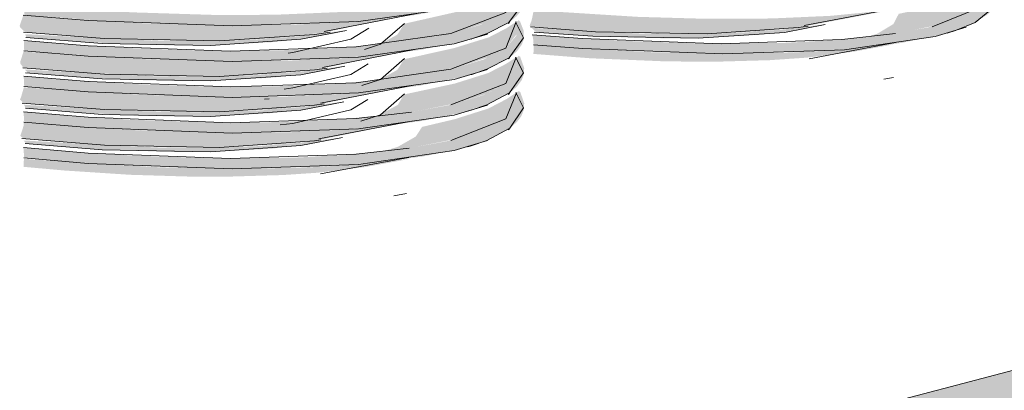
# Model space of a CAD drawing. Header units: metres. Extents: x -1.7 to 80, y -8.6 to 1.8.
# Tile 57 of 79: x 79.933258 to 79.935247, y 1.742394 to 1.743141. Entities that reach past the tile are written whole.
import ezdxf

# ---------------------------------------------------------------- set-up
doc = ezdxf.new("R2010")
doc.units = ezdxf.units.M
doc.layers.add('A-GENM', color=13, linetype='Continuous', lineweight=18)
doc.layers.add('Q-SPCQ', color=91, linetype='Continuous', lineweight=18)

msp = doc.modelspace()

# ---------------------------------------------------------------- hatches: boundary and pattern name
at = {"layer": 'A-GENM'}
msp.add_hatch(color=256, dxfattribs=at).paths.add_polyline_path([(79.9337579, 1.7412825), (79.9372215, 1.7422734), (79.9372215, 1.7429453), (79.9337579, 1.7420406), (79.9337579, 1.741504)], flags=0)
at = {"layer": 'Q-SPCQ'}
for points in [[(79.9336869, 1.7431293), (79.9338649, 1.7431336), (79.9339756, 1.7431414), (79.9340594, 1.7431511), (79.9341501, 1.743169), (79.9342099, 1.7431882), (79.9342531, 1.7432124), (79.9342624, 1.7432206), (79.9342717, 1.7432328), (79.9342762, 1.7432452), (79.9342758, 1.7432609), (79.9342687, 1.7432791), (79.9342655, 1.7432826), (79.9342603, 1.7432794), (79.9342606, 1.7432509), (79.9342377, 1.7432258), (79.9341955, 1.7432045), (79.9341192, 1.7431835), (79.9340189, 1.7431673), (79.9339007, 1.7431566), (79.9337752, 1.7431514), (79.9336628, 1.7431506), (79.9334848, 1.7431562), (79.9333377, 1.7431656), (79.9332673, 1.7431696), (79.9332671, 1.7431508), (79.9334582, 1.7431368), (79.9335987, 1.7431311), (79.9336633, 1.7431297)], [(79.9346779, 1.7430726), (79.934843, 1.7430764), (79.9349555, 1.7430844), (79.935037, 1.7430942), (79.9351225, 1.7431119), (79.9351745, 1.7431291), (79.9352118, 1.7431512), (79.9352232, 1.7431618), (79.9352304, 1.7431735), (79.9352334, 1.7431847), (79.9352324, 1.7431987), (79.9352225, 1.7432182), (79.935216, 1.7432126), (79.9352199, 1.7431924), (79.9352024, 1.7431678), (79.9351623, 1.7431458), (79.9350915, 1.7431254), (79.9349938, 1.7431093), (79.9348918, 1.7430996), (79.9348031, 1.7430946), (79.9346203, 1.743094), (79.9344881, 1.7430983), (79.9343658, 1.7431056), (79.9342935, 1.7431108), (79.9342953, 1.7430999), (79.9342958, 1.7430913), (79.9344148, 1.7430821), (79.9345858, 1.7430745), (79.9346553, 1.743073)], [(79.9336869, 1.743057), (79.9338649, 1.7430613), (79.9339752, 1.7430692), (79.9340661, 1.7430803), (79.9341456, 1.7430958), (79.9342101, 1.7431166), (79.9342534, 1.7431412), (79.9342624, 1.7431493), (79.934271, 1.7431602), (79.9342762, 1.743175), (79.9342757, 1.7431903), (79.9342688, 1.7432082), (79.9342658, 1.7432114), (79.9342605, 1.7432061), (79.9342616, 1.7431808), (79.9342399, 1.7431555), (79.9341886, 1.7431308), (79.9341203, 1.7431118), (79.9340189, 1.7430953), (79.9339037, 1.7430846), (79.9337784, 1.7430793), (79.9336364, 1.7430789), (79.9334882, 1.7430838), (79.9333407, 1.7430933), (79.9332665, 1.7430995), (79.9332666, 1.7430899), (79.9332671, 1.7430787), (79.9334595, 1.7430645), (79.9335858, 1.7430591), (79.9336638, 1.7430575)], [(79.933952, 1.7430817), (79.9340562, 1.7431003), (79.9341414, 1.743117), (79.9342011, 1.7431357), (79.93424, 1.7431556), (79.9342618, 1.7431811), (79.9342603, 1.7432081), (79.9342409, 1.7431956), (79.9342046, 1.7431772), (79.9341368, 1.7431563), (79.9340348, 1.7431332), (79.9340207, 1.7431112), (79.9339851, 1.7430917), (79.9339529, 1.743082)], [(79.9349448, 1.7430989), (79.9350324, 1.7431145), (79.935112, 1.7431305), (79.9351623, 1.7431458), (79.9352024, 1.7431678), (79.9352199, 1.7431924), (79.9352144, 1.7432125), (79.9351731, 1.7431896), (79.9351089, 1.7431691), (79.9350333, 1.7431532), (79.9350224, 1.7431324), (79.9349899, 1.743113), (79.9349475, 1.7430997)], [(79.9346464, 1.7431128), (79.9347547, 1.743118), (79.9348458, 1.7431284), (79.9350179, 1.7431609), (79.9348948, 1.7431491), (79.9347759, 1.7431438), (79.9346394, 1.7431433), (79.9345066, 1.7431471), (79.9343326, 1.743158), (79.934296, 1.7431598), (79.9342919, 1.7431398), (79.9342877, 1.7431296), (79.9342914, 1.7431267), (79.9343019, 1.7431256), (79.9344363, 1.7431166), (79.9345646, 1.7431129), (79.9346163, 1.7431128)], [(79.9336617, 1.7430987), (79.93377, 1.7431037), (79.9338727, 1.7431155), (79.934008, 1.7431448), (79.9339131, 1.7431362), (79.9337993, 1.7431308), (79.9336563, 1.7431299), (79.9335141, 1.7431338), (79.9333438, 1.7431444), (79.933265, 1.7431495), (79.933258, 1.7431294), (79.9332586, 1.7431266), (79.9332685, 1.743116), (79.9333622, 1.743108), (79.9334789, 1.7431014), (79.9335741, 1.7430987), (79.9336149, 1.7430987)], [(79.9336869, 1.7429847), (79.9338662, 1.7429892), (79.9339756, 1.7429971), (79.9340656, 1.7430082), (79.9341512, 1.7430256), (79.9342105, 1.7430452), (79.9342528, 1.7430693), (79.9342624, 1.7430779), (79.9342717, 1.7430904), (79.9342761, 1.7431019), (79.9342755, 1.7431198), (79.9342686, 1.7431377), (79.9342659, 1.7431402), (79.9342604, 1.7431368), (79.934261, 1.743109), (79.93424, 1.7430842), (79.9341955, 1.7430612), (79.934129, 1.7430415), (79.9340189, 1.7430232), (79.9339067, 1.7430126), (79.9337794, 1.7430071), (79.9336367, 1.7430067), (79.9334896, 1.7430116), (79.9333419, 1.7430212), (79.9332661, 1.7430276), (79.9332666, 1.7430166), (79.9332671, 1.7430067), (79.9334242, 1.7429943), (79.933591, 1.7429868), (79.9336711, 1.7429851)], [(79.9339482, 1.7430092), (79.9340477, 1.7430268), (79.9341439, 1.7430459), (79.9342037, 1.7430654), (79.9342403, 1.7430845), (79.9342616, 1.7431122), (79.9342602, 1.7431367), (79.9342408, 1.743124), (79.9342056, 1.7431058), (79.9341366, 1.7430844), (79.9340344, 1.7430616), (79.9340208, 1.7430402), (79.9339855, 1.7430205), (79.9339529, 1.7430106)], [(79.9336442, 1.7430894), (79.9337672, 1.7430961), (79.9338306, 1.7431026), (79.9338951, 1.7431138), (79.9339154, 1.7431199), (79.9338259, 1.7431083), (79.9337414, 1.7431015), (79.9336442, 1.7430982), (79.9335375, 1.7430987), (79.9333818, 1.7431062), (79.9332694, 1.7431122), (79.933271, 1.7431059), (79.933363, 1.743098), (79.9334799, 1.7430916), (79.9335752, 1.7430894), (79.9336422, 1.7430894)], [(79.9346285, 1.7431038), (79.9347561, 1.7431112), (79.9348173, 1.7431184), (79.9348679, 1.7431274), (79.9348827, 1.743132), (79.9348026, 1.7431219), (79.934722, 1.7431155), (79.9346161, 1.7431123), (79.9345175, 1.7431131), (79.9343729, 1.7431202), (79.9342921, 1.743125), (79.9343005, 1.7431161), (79.9343293, 1.743114), (79.9344456, 1.7431068), (79.9345634, 1.7431038), (79.9346173, 1.7431038)], [(79.9336617, 1.743027), (79.9337718, 1.7430322), (79.9338727, 1.7430439), (79.9340072, 1.7430727), (79.9339131, 1.743064), (79.9337993, 1.7430586), (79.9336546, 1.7430577), (79.9335145, 1.7430616), (79.933337, 1.7430729), (79.9332656, 1.7430768), (79.9332592, 1.7430567), (79.933259, 1.7430532), (79.9332651, 1.7430449), (79.9333485, 1.7430374), (79.9334789, 1.7430297), (79.9335741, 1.743027), (79.9336323, 1.743027)], [(79.9346605, 1.7430565), (79.9347729, 1.7430597), (79.9348477, 1.7430648), (79.9349437, 1.7430771), (79.9350246, 1.7430919), (79.9348948, 1.7430793), (79.9348072, 1.7430744), (79.9346394, 1.7430734), (79.9345394, 1.7430755), (79.9343656, 1.7430855), (79.9342957, 1.7430913), (79.9342959, 1.7430855), (79.9342956, 1.7430723), (79.9344096, 1.7430636), (79.9345593, 1.7430574), (79.9346432, 1.7430565)], [(79.9336869, 1.7429125), (79.9338541, 1.7429163), (79.9339756, 1.742925), (79.9340705, 1.7429371), (79.9341506, 1.7429536), (79.9342107, 1.7429737), (79.9342525, 1.7429977), (79.9342624, 1.7430066), (79.934272, 1.7430197), (79.9342761, 1.7430307), (79.9342769, 1.7430438), (79.9342688, 1.7430665), (79.9342658, 1.7430688), (79.9342605, 1.7430633), (79.9342618, 1.7430388), (79.93424, 1.7430128), (79.9341955, 1.7429895), (79.934129, 1.7429697), (79.9340422, 1.7429537), (79.9339086, 1.7429406), (79.9337722, 1.7429347), (79.9336628, 1.7429339), (79.9334909, 1.7429393), (79.9333779, 1.742946), (79.9332658, 1.7429556), (79.9332666, 1.7429425), (79.9332671, 1.7429347), (79.9334317, 1.7429217), (79.9335858, 1.7429147), (79.9336633, 1.742913)], [(79.933945, 1.7429368), (79.9339661, 1.7429399), (79.9340668, 1.7429583), (79.9341384, 1.7429725), (79.9341982, 1.742991), (79.9342406, 1.7430134), (79.9342618, 1.7430388), (79.9342601, 1.7430652), (79.9342407, 1.7430525), (79.9342044, 1.7430338), (79.9341365, 1.7430125), (79.9340342, 1.7429905), (79.9340217, 1.7429696), (79.9339831, 1.7429485), (79.9339454, 1.742937)], [(79.9336442, 1.7430178), (79.9337672, 1.7430245), (79.9338306, 1.7430311), (79.9338951, 1.7430424), (79.9339129, 1.7430478), (79.9338259, 1.7430367), (79.9337414, 1.7430298), (79.9336334, 1.7430265), (79.9335367, 1.743027), (79.933385, 1.7430343), (79.9332682, 1.7430409), (79.9332743, 1.7430341), (79.9333649, 1.7430264), (79.9334799, 1.74302), (79.9335752, 1.7430178), (79.9336433, 1.7430178)], [(79.9336617, 1.7429553), (79.9337735, 1.7429607), (79.9338623, 1.7429703), (79.9340022, 1.743), (79.9339131, 1.7429919), (79.9337993, 1.7429864), (79.9336546, 1.7429854), (79.9335098, 1.7429897), (79.9333578, 1.742999), (79.9332664, 1.7430048), (79.9332602, 1.7429836), (79.9332586, 1.7429807), (79.9332651, 1.7429733), (79.9333195, 1.7429679), (79.9334789, 1.742958), (79.9335741, 1.7429553), (79.9336323, 1.7429553)], [(79.9336869, 1.7428402), (79.9338541, 1.7428441), (79.9339756, 1.7428529), (79.9340728, 1.7428656), (79.9341456, 1.7428803), (79.9342106, 1.742902), (79.9342514, 1.7429255), (79.9342624, 1.7429352), (79.934271, 1.7429465), (79.9342761, 1.7429595), (79.9342769, 1.7429728), (79.9342689, 1.7429956), (79.9342654, 1.7429971), (79.9342604, 1.7429941), (79.9342618, 1.7429676), (79.93424, 1.7429413), (79.9341955, 1.7429179), (79.9341288, 1.7428978), (79.9340422, 1.7428817), (79.9339086, 1.7428684), (79.9338164, 1.7428632), (79.9336364, 1.7428623), (79.9334912, 1.7428671), (79.9333779, 1.7428739), (79.9332654, 1.7428836), (79.9332666, 1.7428693), (79.9332671, 1.7428627), (79.9334232, 1.74285), (79.9335978, 1.7428422), (79.9336633, 1.7428408)], [(79.9336442, 1.7429461), (79.9337672, 1.742953), (79.9338306, 1.7429596), (79.9338951, 1.7429711), (79.9339104, 1.7429757), (79.9338259, 1.7429651), (79.9337414, 1.7429581), (79.9336193, 1.7429547), (79.9335375, 1.7429553), (79.933385, 1.7429627), (79.9332668, 1.7429697), (79.93327, 1.7429631), (79.9333291, 1.7429574), (79.9334799, 1.7429483), (79.9335752, 1.7429461)], [(79.9339668, 1.7428681), (79.9340589, 1.7428848), (79.9341407, 1.7429013), (79.9341955, 1.7429179), (79.93424, 1.7429413), (79.9342618, 1.7429676), (79.9342601, 1.7429938), (79.9342406, 1.7429809), (79.9342043, 1.7429621), (79.9341364, 1.7429406), (79.9340706, 1.7429251), (79.934058, 1.7429057), (79.9340216, 1.7428849), (79.9339758, 1.7428708)], [(79.9336617, 1.7428836), (79.9337907, 1.7428908), (79.9338623, 1.7428987), (79.934008, 1.7429286), (79.9339131, 1.7429197), (79.9337993, 1.7429141), (79.9336626, 1.742913), (79.9335075, 1.7429176), (79.9333777, 1.7429252), (79.9332664, 1.7429337), (79.9332659, 1.7429275), (79.9332593, 1.7429069), (79.9332651, 1.7429018), (79.9333195, 1.7428963), (79.9334295, 1.7428882), (79.9335741, 1.7428836)], [(79.9336442, 1.7428745), (79.9337672, 1.7428814), (79.9338389, 1.7428896), (79.9339082, 1.7429037), (79.9338259, 1.7428934), (79.9337414, 1.7428864), (79.9336442, 1.742883), (79.9335375, 1.7428835), (79.933385, 1.742891), (79.933266, 1.7428977), (79.9332706, 1.7428916), (79.9333291, 1.7428859), (79.9334305, 1.7428786), (79.9335752, 1.7428745)], [(79.933673, 1.7428246), (79.9337896, 1.742828), (79.9338586, 1.7428326), (79.9339549, 1.742844), (79.9340474, 1.7428609), (79.9339223, 1.742848), (79.9338207, 1.7428422), (79.9336546, 1.742841), (79.9335442, 1.7428434), (79.9333777, 1.7428531), (79.9332666, 1.7428607), (79.933266, 1.7428525), (79.9332657, 1.7428446), (79.9333474, 1.7428372), (79.9334809, 1.7428285), (79.9336107, 1.7428246), (79.9336585, 1.7428246)]]:
    msp.add_hatch(color=256, dxfattribs=at).paths.add_polyline_path(points, flags=0)

# ---------------------------------------------------------------- linework, layer by layer
at = {"layer": 'A-GENM', "lineweight": 9}
msp.add_line((79.9337579, 1.7420406), (79.9372215, 1.7429453), dxfattribs=at)
at = {"layer": 'Q-SPCQ', "lineweight": 9}
for p, q in [((79.9340635, 1.7431546), (79.9338727, 1.7431173)), ((79.9350312, 1.7431656), (79.9348425, 1.7431297)), ((79.9342447, 1.7431336), (79.9342475, 1.7431355)), ((79.9350269, 1.7430953), (79.9348521, 1.7430624)), ((79.9340588, 1.7430819), (79.9338692, 1.7430452)), ((79.9342447, 1.7430622), (79.9342475, 1.7430641)), ((79.9350226, 1.7430249), (79.935003, 1.7430213)), ((79.934054, 1.7430092), (79.9338656, 1.7429732)), ((79.9337522, 1.7429813), (79.9337616, 1.7429819)), ((79.9342447, 1.7429907), (79.9342475, 1.7429927)), ((79.9340491, 1.7429365), (79.933862, 1.7429011)), ((79.9342447, 1.7429193), (79.9342475, 1.7429212)), ((79.9340441, 1.7428637), (79.9338656, 1.7428304)), ((79.9340391, 1.742791), (79.9340135, 1.7427863))]:
    msp.add_line(p, q, dxfattribs=at)
for points in [[(79.9351006, 1.743127, 0), (79.9352024, 1.7431678, 0), (79.9352176, 1.7432136, 0)], [(79.9352208, 1.7432187, 0), (79.9352256, 1.7432134, 0), (79.9352249, 1.7431658, 0), (79.9351877, 1.7431356, 0), (79.9351482, 1.7431193, 0), (79.9351313, 1.7431141, 0)], [(79.9332664, 1.7430993, 0), (79.933396, 1.7430887, 0), (79.933684, 1.7430779, 0), (79.9339372, 1.7430865, 0), (79.934129, 1.7431134, 0), (79.93424, 1.7431556, 0), (79.9342605, 1.7432082, 0)], [(79.9342591, 1.7432081, 0), (79.9342752, 1.7431752, 0), (79.9342457, 1.7431355, 0), (79.9342019, 1.7431132, 0), (79.9341728, 1.7431032, 0), (79.9341695, 1.7431023, 0)], [(79.9332653, 1.7431507, 0), (79.9333964, 1.74314, 0), (79.9336869, 1.7431293, 0), (79.9339422, 1.7431378, 0), (79.9341355, 1.7431647, 0), (79.9342026, 1.7431842, 0)], [(79.9332661, 1.7430273, 0), (79.933396, 1.7430166, 0), (79.933684, 1.7430057, 0), (79.9339372, 1.7430143, 0), (79.934129, 1.7430415, 0), (79.93424, 1.7430842, 0), (79.9342607, 1.7431368, 0)], [(79.9339542, 1.7430813, 0), (79.933987, 1.7430922, 0), (79.9340352, 1.7431338, 0)], [(79.9342593, 1.7431368, 0), (79.9342753, 1.7431047, 0), (79.9342463, 1.7430645, 0), (79.9342017, 1.7430414, 0), (79.9341712, 1.743031, 0), (79.9341674, 1.7430299, 0)], [(79.9332656, 1.7431159, 0), (79.9334295, 1.7431032, 0), (79.9336617, 1.7430987, 0), (79.9338536, 1.7431118, 0), (79.933885, 1.7431165, 0)], [(79.9339177, 1.7431196, 0), (79.9338259, 1.7431018, 0), (79.9336442, 1.7430894, 0), (79.9334246, 1.7430936, 0), (79.9332704, 1.7431056, 0)], [(79.9338003, 1.743074, 0), (79.9338096, 1.7430752, 0), (79.9339265, 1.7431018, 0), (79.9339628, 1.7431242, 0)], [(79.9342896, 1.7431267, 0), (79.9344211, 1.7431172, 0), (79.9346464, 1.7431128, 0), (79.9348304, 1.7431255, 0), (79.9348501, 1.7431284, 0)], [(79.9342957, 1.7430908, 0), (79.9343954, 1.7430831, 0), (79.9346779, 1.7430726, 0), (79.9349238, 1.7430809, 0), (79.9351072, 1.7431072, 0), (79.9351693, 1.7431262, 0)], [(79.9348846, 1.7431317, 0), (79.9348026, 1.7431158, 0), (79.9346285, 1.7431038, 0), (79.9344153, 1.7431079, 0), (79.9342969, 1.7431164, 0)], [(79.933266, 1.7430786, 0), (79.9333964, 1.7430679, 0), (79.9336869, 1.743057, 0), (79.9339422, 1.7430656, 0), (79.9341355, 1.7430928, 0), (79.9342026, 1.7431125, 0)], [(79.9342932, 1.7431111, 0), (79.9343947, 1.7431032, 0), (79.9346749, 1.7430928, 0), (79.9349187, 1.7431011, 0), (79.9350271, 1.7431132, 0)], [(79.9339491, 1.7430085, 0), (79.933987, 1.743021, 0), (79.9340352, 1.743063, 0)], [(79.934129, 1.7429697, 0), (79.93424, 1.7430128, 0), (79.9342609, 1.7430654, 0)], [(79.9342595, 1.7430656, 0), (79.9342754, 1.7430342, 0), (79.934247, 1.7429935, 0), (79.9342015, 1.7429697, 0), (79.9341696, 1.7429587, 0), (79.9341652, 1.7429575, 0)], [(79.9332644, 1.7430445, 0), (79.9334295, 1.7430315, 0), (79.9336617, 1.743027, 0), (79.9338536, 1.7430403, 0), (79.9338788, 1.7430439, 0)], [(79.9332661, 1.7430065, 0), (79.9333964, 1.7429958, 0), (79.9336869, 1.7429847, 0), (79.9339422, 1.7429935, 0), (79.9341355, 1.743021, 0), (79.9342026, 1.7430408, 0)], [(79.9339149, 1.7430475, 0), (79.9338259, 1.7430303, 0), (79.9336442, 1.7430178, 0), (79.9334246, 1.743022, 0), (79.9332699, 1.7430342, 0)], [(79.9337921, 1.7430015, 0), (79.9338096, 1.7430037, 0), (79.9339265, 1.7430306, 0), (79.9339619, 1.7430523, 0)], [(79.9342597, 1.7429943, 0), (79.9342755, 1.7429637, 0), (79.9342476, 1.7429225, 0), (79.9342013, 1.7428979, 0), (79.934168, 1.7428865, 0), (79.9341631, 1.742885, 0)], [(79.9339123, 1.7429755, 0), (79.9338259, 1.7429588, 0), (79.9336442, 1.7429461, 0), (79.9334246, 1.7429504, 0), (79.9332694, 1.7429628, 0)], [(79.9337838, 1.7429291, 0), (79.9338096, 1.7429322, 0), (79.9339265, 1.7429594, 0), (79.9339611, 1.7429805, 0)], [(79.9339468, 1.7429365, 0), (79.933987, 1.7429497, 0), (79.9340352, 1.7429918, 0)], [(79.934129, 1.7428978, 0), (79.93424, 1.7429413, 0), (79.9342611, 1.742994, 0)], [(79.9332632, 1.7429731, 0), (79.9334295, 1.7429599, 0), (79.9336617, 1.7429553, 0), (79.9338536, 1.7429687, 0), (79.9338732, 1.7429715, 0)], [(79.9332658, 1.7429553, 0), (79.933396, 1.7429445, 0), (79.933684, 1.7429335, 0), (79.9339372, 1.7429422, 0), (79.9340496, 1.7429548, 0)], [(79.9332662, 1.7429345, 0), (79.9333964, 1.7429236, 0), (79.9336869, 1.7429125, 0), (79.9339422, 1.7429213, 0), (79.9341355, 1.7429491, 0), (79.9342026, 1.7429692, 0)], [(79.9332621, 1.7429017, 0), (79.9334295, 1.7428882, 0), (79.9336617, 1.7428836, 0), (79.9338536, 1.7428971, 0), (79.9338659, 1.7428989, 0)], [(79.9332663, 1.7428625, 0), (79.9333964, 1.7428515, 0), (79.9336869, 1.7428402, 0), (79.9339422, 1.7428492, 0), (79.9341355, 1.7428772, 0), (79.9342026, 1.7428975, 0)], [(79.9339098, 1.7429035, 0), (79.9338259, 1.7428873, 0), (79.9336442, 1.7428745, 0), (79.9334246, 1.7428789, 0), (79.9332688, 1.7428914, 0)], [(79.9332654, 1.7428834, 0), (79.933396, 1.7428723, 0), (79.933684, 1.7428612, 0), (79.9339372, 1.7428701, 0), (79.9340447, 1.7428821, 0)]]:
    msp.add_polyline3d(points, dxfattribs=at)

doc.saveas('drawing.dxf')
